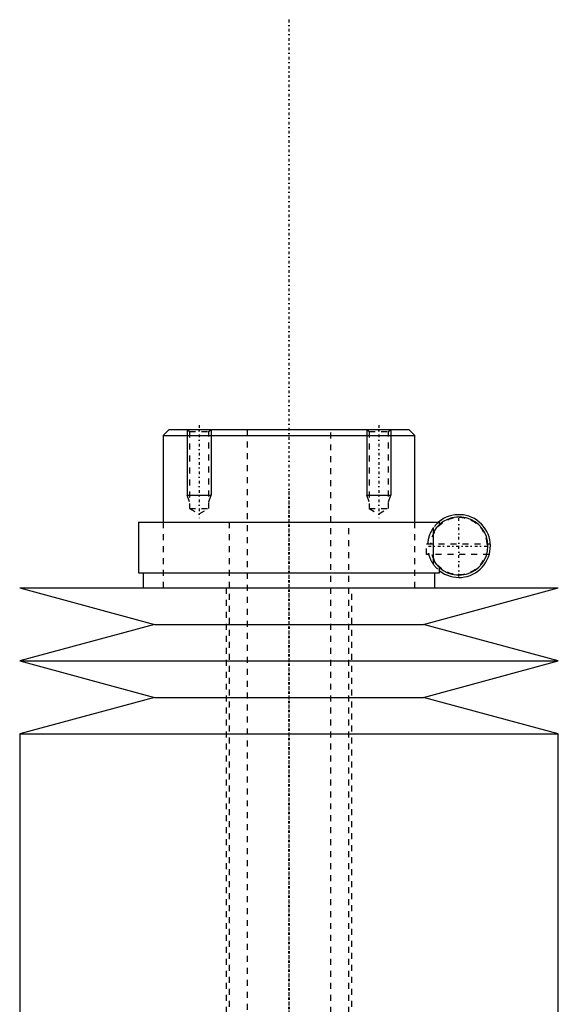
# Model space of a CAD drawing. Extents: x -90 to 90, y -139 to 487.
# Tile 14 of 14: x -45 to 45, y 323 to 487. Entities that reach past the tile are written whole.
import ezdxf

# ---------------------------------------------------------------- set-up
doc = ezdxf.new("R2010")
doc.units = 0
doc.linetypes.add('CENTER', pattern=[1.5, 0.45, -0.5, 0.05, -0.5])
doc.linetypes.add('DASHED', pattern=[2, 1, -1])
for name, color, linetype in [('AM_0', 7, 'CONTINUOUS'), ('AM_10', 7, 'CONTINUOUS'), ('AM_3', 7, 'DASHED'), ('AM_7', 7, 'CENTER')]:
    doc.layers.add(name, color=color, linetype=linetype)

msp = doc.modelspace()

# ---------------------------------------------------------------- linework, layer by layer
at = {"layer": 'AM_0', "color": 7, "linetype": 'CONTINUOUS'}
for p, q in [((-20, 419), (-21, 418)), ((-21, 418), (-21, 403.5)), ((-21, 418), (21, 418)), ((-20, 419), (20, 419)), ((21, 418), (20, 419)), ((21, 403.5), (21, 418)), ((-25.15, 403.5), (-25.15, 395)), ((-25.15, 403.5), (25.15, 403.5)), ((25.15, 403.1), (25.15, 403.5)), ((24.16, 397.15), (24.16, 401.85)), ((-25.15, 395), (25.15, 395)), ((-24.35, 395), (-24.35, 392.5)), ((24.35, 392.5), (24.35, 395)), ((25.15, 395), (25.15, 395.9)), ((-45, 392.5), (-22.5, 386.4)), ((-45, 392.5), (45, 392.5)), ((22.5, 386.4), (45, 392.5)), ((-22.5, 386.4), (-45, 380.3)), ((-22.5, 386.4), (22.5, 386.4)), ((45, 380.3), (22.5, 386.4)), ((-45, 380.3), (-22.5, 374.2)), ((-45, 380.3), (45, 380.3)), ((22.5, 374.2), (45, 380.3)), ((-22.5, 374.2), (-45, 368.1)), ((-22.5, 374.2), (22.5, 374.2)), ((45, 368.1), (22.5, 374.2)), ((-45, 368.1), (-45, 300.5)), ((-45, 368.1), (45, 368.1)), ((45, 300.5), (45, 368.1))]:
    msp.add_line(p, q, dxfattribs=at)
for radius, start, end in [(4.85, 208.9541, 151.0459), (5.25, 231.7534, 130.3676)]:
    msp.add_arc((28.4, 399.5), radius, start, end, dxfattribs=at)
at = {"layer": 'AM_10', "color": 7, "linetype": 'CONTINUOUS'}
for p, q in [((-17, 419), (-17, 408)), ((-13, 419), (-13, 408)), ((13, 419), (13, 408)), ((17, 419), (17, 408)), ((-16.62, 406.9), (-17, 408)), ((-17, 408), (-13, 408)), ((-13.38, 406.9), (-13, 408)), ((13.38, 406.9), (13, 408)), ((13, 408), (17, 408)), ((16.62, 406.9), (17, 408))]:
    msp.add_line(p, q, dxfattribs=at)
at = {"layer": 'AM_3', "color": 6, "linetype": 'DASHED'}
for p, q in [((-17, 419), (-16.62, 418.62)), ((-16.62, 418.62), (-16.62, 405.8)), ((-16.62, 418.62), (-13.38, 418.62)), ((-13.38, 418.62), (-13, 419)), ((-13.38, 405.8), (-13.38, 418.62)), ((-7, 419), (-7, -110.5)), ((7, -110.5), (7, 419)), ((13, 419), (13.38, 418.62)), ((13.38, 418.62), (13.38, 405.8)), ((13.38, 418.62), (16.62, 418.62)), ((16.62, 418.62), (17, 419)), ((16.62, 405.8), (16.62, 418.62)), ((-16.62, 405.8), (-15, 404.86)), ((-16.62, 405.8), (-13.38, 405.8)), ((-15, 404.86), (-13.38, 405.8)), ((13.38, 405.8), (15, 404.86)), ((13.38, 405.8), (16.62, 405.8)), ((15, 404.86), (16.62, 405.8)), ((-21, 403.5), (-21, 392.5)), ((-10, 403.5), (-10, -70.5)), ((10, -70.5), (10, 403.5)), ((21, 392.5), (21, 403.5)), ((24.16, 401.85), (24.16, 402.59)), ((23, 399.9), (33.63, 399.9)), ((23, 398.1), (23, 399.9)), ((23.29, 398.1), (23.29, 398.31)), ((23.29, 398.1), (23, 398.1)), ((33.46, 398.1), (23.34, 398.1)), ((24.16, 396.41), (24.16, 397.15)), ((-10.5, 392.5), (-10.5, 300.5)), ((10.5, 300.5), (10.5, 392.5))]:
    msp.add_line(p, q, dxfattribs=at)
for points in [[(24.16, 402.59, 0), (24.13, 402.55, 0), (24.06, 402.46, 0), (24, 402.36, 0), (23.97, 402.31, 0), (23.93, 402.26, 0), (23.87, 402.15, 0), (23.8, 402.04, 0), (23.74, 401.91, 0), (23.67, 401.79, 0), (23.61, 401.65, 0), (23.58, 401.58, 0), (23.55, 401.51, 0), (23.49, 401.36, 0), (23.43, 401.2, 0), (23.38, 401.03, 0), (23.35, 400.93, 0), (23.34, 400.9, 0), (23.33, 400.87, 0), (23.33, 400.85, 0), (23.32, 400.84, 0), (23.32, 400.81, 0), (23.31, 400.77, 0), (23.3, 400.74, 0), (23.29, 400.71, 0), (23.28, 400.68, 0), (23.28, 400.66, 0), (23.28, 400.64, 0), (23.27, 400.61, 0), (23.26, 400.57, 0), (23.26, 400.56, 0), (23.25, 400.54, 0), (23.25, 400.51, 0), (23.24, 400.47, 0), (23.24, 400.45, 0), (23.23, 400.43, 0), (23.23, 400.4, 0), (23.22, 400.36, 0), (23.22, 400.33, 0), (23.21, 400.29, 0), (23.2, 400.25, 0), (23.2, 400.24, 0), (23.2, 400.22, 0), (23.19, 400.18, 0), (23.19, 400.14, 0), (23.19, 400.11, 0), (23.18, 400.07, 0), (23.18, 400.03, 0), (23.18, 400.01, 0), (23.17, 399.99, 0), (23.17, 399.96, 0), (23.17, 399.92, 0), (23.17, 399.9, 0)], [(25.15, 403.1, 0), (25.15, 403.1, 0), (25.14, 403.09, 0), (25.13, 403.08, 0), (25.12, 403.07, 0), (25.11, 403.06, 0), (25.09, 403.04, 0), (25.05, 403.01, 0), (25.01, 402.97, 0), (24.97, 402.93, 0), (24.91, 402.87, 0), (24.89, 402.84, 0), (24.86, 402.81, 0), (24.79, 402.74, 0), (24.72, 402.66, 0), (24.64, 402.57, 0), (24.56, 402.47, 0), (24.48, 402.35, 0), (24.43, 402.29, 0), (24.39, 402.23, 0), (24.3, 402.09, 0), (24.2, 401.93, 0), (24.16, 401.85, 0)], [(23.29, 398.31, 0), (23.31, 398.23, 0), (23.35, 398.08, 0), (23.39, 397.94, 0), (23.41, 397.87, 0), (23.43, 397.81, 0), (23.47, 397.68, 0), (23.52, 397.56, 0), (23.57, 397.44, 0), (23.62, 397.33, 0), (23.67, 397.22, 0), (23.69, 397.17, 0), (23.72, 397.12, 0), (23.77, 397.02, 0), (23.82, 396.93, 0), (23.88, 396.84, 0), (23.93, 396.75, 0), (23.98, 396.67, 0), (24.01, 396.63, 0), (24.03, 396.59, 0), (24.08, 396.51, 0), (24.13, 396.44, 0), (24.16, 396.41, 0)], [(24.16, 397.15, 0), (24.2, 397.07, 0), (24.3, 396.91, 0), (24.39, 396.77, 0), (24.43, 396.71, 0), (24.48, 396.65, 0), (24.56, 396.53, 0), (24.64, 396.43, 0), (24.72, 396.34, 0), (24.79, 396.26, 0), (24.86, 396.19, 0), (24.89, 396.16, 0), (24.91, 396.13, 0), (24.97, 396.07, 0), (25.01, 396.03, 0), (25.05, 395.99, 0), (25.09, 395.96, 0), (25.11, 395.94, 0), (25.12, 395.93, 0), (25.13, 395.92, 0), (25.14, 395.91, 0), (25.15, 395.9, 0), (25.15, 395.9, 0)]]:
    msp.add_polyline3d(points, dxfattribs=at)
for radius, start, end in [(4.75, 4.8306, 175.1694), (5.25, 130.3676, 143.9341), (4.75, 197.1418, 342.8582), (5.25, 216.0659, 231.7534)]:
    msp.add_arc((28.4, 399.5), radius, start, end, dxfattribs=at)
at = {"layer": 'AM_7', "color": 4, "linetype": 'CENTER'}
for p, q in [((0, 487.48), (0, -138.97)), ((-15, 419.71), (-15, 404.16)), ((15, 419.71), (15, 404.16)), ((0, 408.65), (0, 295.35)), ((28.4, 394.41), (28.4, 404.59)), ((23.31, 399.5), (33.49, 399.5))]:
    msp.add_line(p, q, dxfattribs=at)

doc.saveas('drawing.dxf')
